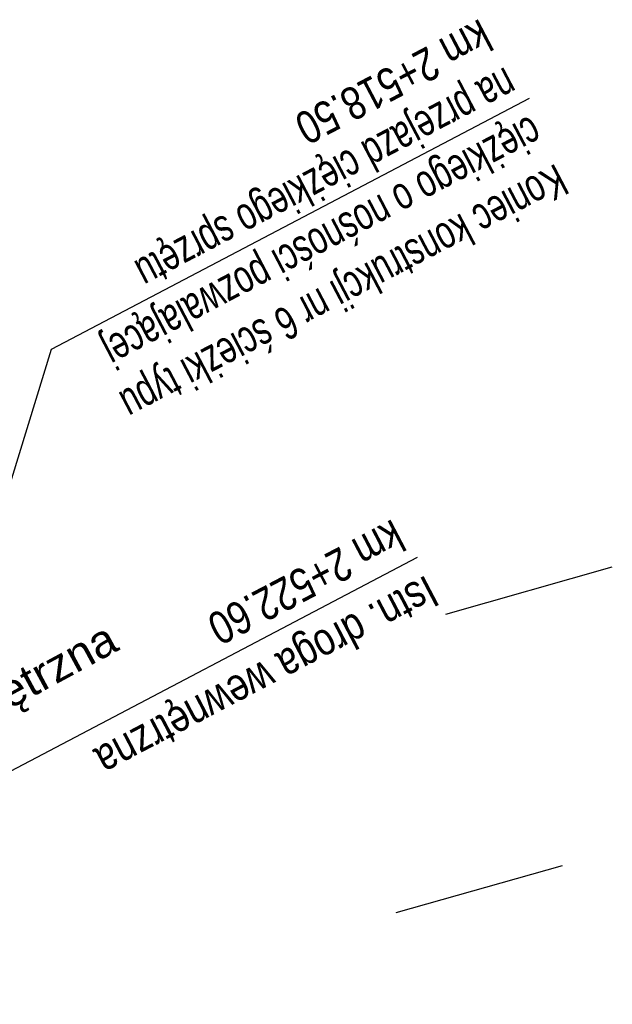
# Model space of a CAD drawing. Header units: metres. Extents: x 7529682 to 7533751, y 5721195 to 5727842.
# Tile 99 of 210: x 7530915 to 7530938, y 5725574 to 5725611. Entities that reach past the tile are written whole.
import ezdxf

# ---------------------------------------------------------------- set-up
doc = ezdxf.new("R2010")
doc.units = ezdxf.units.M
doc.layers.add('D-opisy', color=2, linetype='Continuous', lineweight=30)
doc.layers.add('D-podzialy-dzialek-Kobior', color=7, linetype='Continuous', lineweight=30, true_color=0xff0040)
doc.styles.add('2mm08', font='arial.ttf', dxfattribs={"width": 0.8})
doc.styles.get("Standard").update_dxf_attribs({"font": 'arial.ttf'})

msp = doc.modelspace()

# ---------------------------------------------------------------- linework, layer by layer
at = {"layer": 'D-opisy'}
msp.add_line((7530898.095, 5725573.514), (7530930.631, 5725590.598), dxfattribs=at)
msp.add_lwpolyline([(7530896.199, 5725577.126), (7530912.714, 5725585.798), (7530916.643, 5725598.543), (7530934.909, 5725608.134)], dxfattribs=at)
at = {"layer": 'D-podzialy-dzialek-Kobior'}
for points in [[(7530931.71, 5725588.424), (7530938.069, 5725590.224)], [(7530929.81, 5725577.02), (7530936.169, 5725578.82)]]:
    msp.add_lwpolyline(points, dxfattribs=at)

# ---------------------------------------------------------------- texts
at = {"layer": 'D-opisy', "style": '2mm08', "width": 0.8}
msp.add_text('Istn. droga wewnętrzna', height=1.25, rotation=207.7039, dxfattribs=at).set_placement((7530930.971, 5725589.938))
at = {"layer": 'D-opisy', "insert": (7530936.502, 5725604.549), "char_height": 1.25, "attachment_point": 1, "rotation": 207.7039, "style": '2mm08'}
msp.add_mtext_dynamic_manual_height_columns('\\A1;{\\W0.7;\\C2;Koniec konstrukcji nr 6 ścieżki typu \\Pciężkiego o nośności pozwalającej \\Pna przejazd ciężkiego sprzętu\\P\\A0;\\W0.8;\\C256;km 2+518.50}', width=40.38155, gutter_width=6, heights=[0], dxfattribs=at)
at = {"layer": 'D-opisy', "insert": (7530930.259, 5725590.967), "char_height": 1.25, "attachment_point": 1, "rotation": 207.7039, "style": '2mm08'}
msp.add_mtext('km 2+522.60', dxfattribs=at)
at = {"layer": 'D-opisy', "insert": (7530902.903, 5725579.615), "char_height": 1.25, "attachment_point": 1, "rotation": 28.474}
msp.add_mtext_dynamic_manual_height_columns('istn. droga wewnętrzna', width=24.76511, gutter_width=6, heights=[0], dxfattribs=at)

doc.saveas('drawing.dxf')
